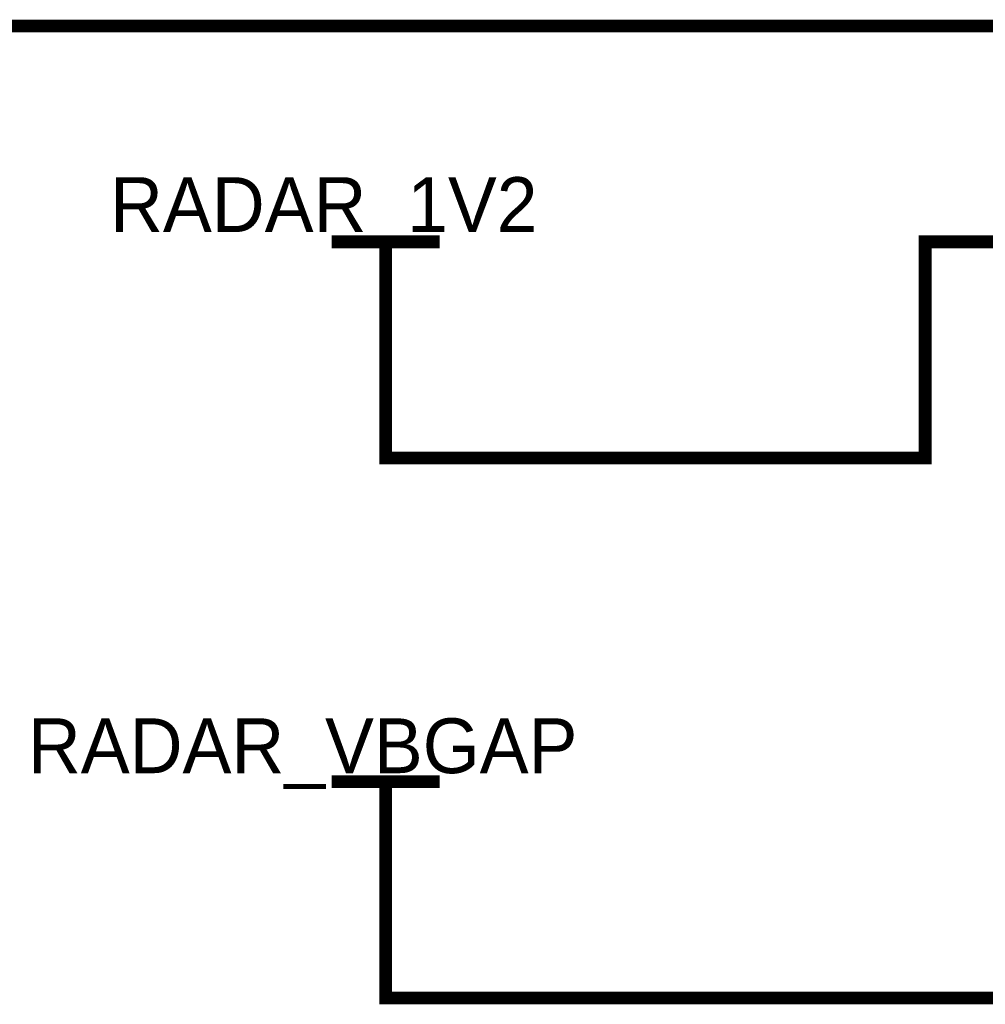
# Model space of a CAD drawing. Header units: inches. Extents: x 0 to 17, y 0 to 11.
# Tile 67 of 256: x 11.5 to 12.4, y 5.4 to 6.3. Entities that reach past the tile are written whole.
import ezdxf

# ---------------------------------------------------------------- set-up
doc = ezdxf.new("R2010")
doc.units = ezdxf.units.IN
doc.header["$MEASUREMENT"] = 0
doc.layers.add('Sheet', color=255, linetype='Continuous')

msp = doc.modelspace()

# ---------------------------------------------------------------- linework, layer by layer
at = {"layer": 'Sheet'}
for points in [[(11.00005, 6.2997, 0.0118, 0.0118, 0), (12.79995, 6.2997, 0.0118, 0.0118, 0)], [(11.75014, 6.09988, 0.0118, 0.0118, 0), (11.85005, 6.09988, 0.0118, 0.0118, 0)], [(11.80009, 5.99996, 0.0118, 0.0118, 0), (11.80009, 6.09988, 0.0118, 0.0118, 0)], [(11.80009, 5.99996, 0.0118, 0.0118, 0), (11.80009, 5.89965, 0.0118, 0.0118, 0), (12.30002, 5.89965, 0.0118, 0.0118, 0), (12.30002, 6.09988, 0.0118, 0.0118, 0), (12.79995, 6.09988, 0.0118, 0.0118, 0)], [(11.80009, 5.5, 0.0118, 0.0118, 0), (11.80009, 5.39969, 0.0118, 0.0118, 0), (12.49984, 5.39969, 0.0118, 0.0118, 0), (12.49984, 5.89965, 0.0118, 0.0118, 0), (12.79995, 5.89965, 0.0118, 0.0118, 0)], [(11.75014, 5.59991, 0.0118, 0.0118, 0), (11.85005, 5.59991, 0.0118, 0.0118, 0)], [(11.80009, 5.5, 0.0118, 0.0118, 0), (11.80009, 5.59991, 0.0118, 0.0118, 0)]]:
    msp.add_lwpolyline(points, format="xyseb", dxfattribs=at)

# ---------------------------------------------------------------- texts
for s, height, p in [('RADAR_1V2', 0.05075, (11.54478, 6.109)), ('RADAR_VBGAP', 0.0507497, (11.46866, 5.60784))]:
    msp.add_text(s, height=height, dxfattribs=at).set_placement(p)

doc.saveas('drawing.dxf')
